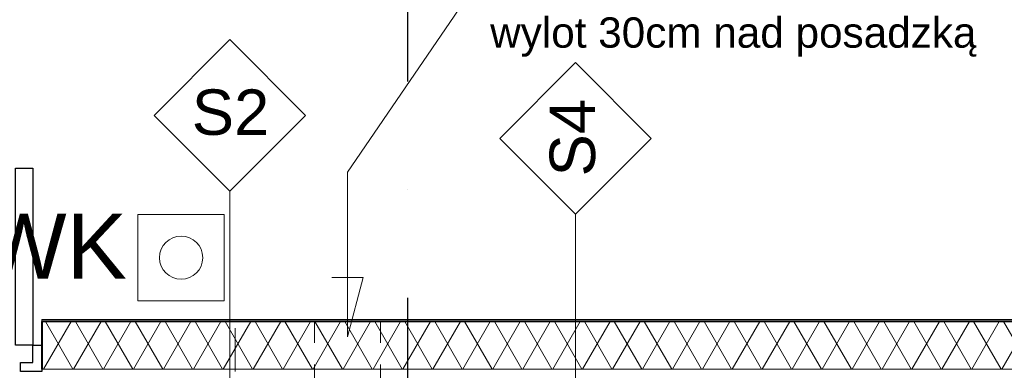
# Model space of a CAD drawing. Header units: millimetres. Extents: x 2016045 to 2079203, y -1576958 to -1542749.
# Tile 98 of 109: x 2033128 to 2035407, y -1552388 to -1551578. Entities that reach past the tile are written whole.
import ezdxf

# ---------------------------------------------------------------- set-up
doc = ezdxf.new("R2010")
doc.units = ezdxf.units.MM
doc.header["$MEASUREMENT"] = 0
for name, pattern in [('Kropki i Kreski', [335.138881, 176.388884, -88.194442, 0, -70.555556]), ('OSIE', [1000, 500, -250, 0, -250]), ('Przerywana', [100, 50, -50])]:
    doc.linetypes.add(name, pattern=pattern)
for name, color, linetype, lineweight in [('a___przekrojowa___0.5_Nr_pióra__1', 7, 'Continuous', 0), ('Budowlane - Opisy_Nr_pióra__1', 7, 'Continuous', 0), ('Budowlane - Opisy_Nr_pióra__7', 7, 'Continuous', 13), ('Instalacje - Wentylacja - Urzadzenia - Przypodlogowe_Nr_pióra__7', 7, 'Continuous', 13), ('MAPA SKAN_Nr_pióra__16', 1, 'Continuous', 5), ('MAPA SKAN_Nr_pióra__7', 7, 'Continuous', 13), ('okna_Nr_pióra__7', 7, 'Continuous', 13), ('Wymiarowanie_Nr_pióra__1', 7, 'Continuous', 0), ('Ściany zewnętrzne_Nr_pióra__1', 7, 'Continuous', 0), ('Ściany zewnętrzne_Nr_pióra__5', 7, 'Continuous', 40), ('Ściany_Nr_pióra__1', 7, 'Continuous', 0)]:
    doc.layers.add(name, color=color, linetype=linetype, lineweight=lineweight)
for name, color, linetype, lineweight, true_color in [('MAPA SKAN_Nr_pióra__2', 7, 'Continuous', 25, 0x0322fc), ('OSIE_Nr_pióra__2', 7, 'Continuous', 25, 0x0322fc), ('Wymiarowanie_Nr_pióra__3', 7, 'Continuous', 35, 0x008200)]:
    doc.layers.add(name, color=color, linetype=linetype, lineweight=lineweight, true_color=true_color)
doc.layers.add('Wymiarowanie', color=7, linetype='Continuous')
doc.layers.add('Ściany zewnętrzne', color=7, linetype='Continuous')
doc.styles.add('GENERATED_STYLE_1', font='arial.ttf')
doc.dimstyles.new('GENERATED_STYLE__1', dxfattribs={"dimtxt": 125, "dimasz": 114, "dimexe": 0.18, "dimexo": 0, "dimgap": 0.09, "dimtad": 1, "dimtih": 1, "dimtoh": 1, "dimdec": 0, "dimlfac": 0.1, "dimzin": 0, "dimdsep": 46, "dimtxsty": 'GENERATED_STYLE_1', "dimblk": 'ARROWHEAD_2', "dimblk1": 'ARROWHEAD_2', "dimblk2": 'ARROWHEAD_2', "dimcen": 0.09, "dimclrd": 7, "dimclre": 7, "dimclrt": 7, "dimadec": 4, "dimazin": 0, "dimtfac": 1, "dimtdec": 4, "dimtmove": 0, "dimatfit": 3, "dimfxl": 0, "dimtolj": 1, "dimtzin": 0, "dimarcsym": 0})

# ---------------------------------------------------------------- blocks, each defined once
blk = doc.blocks.new('Ściana_40', base_point=(2037001.4, -1552390.9))
at = {"layer": 'Ściany zewnętrzne', "linetype": 'Continuous', "lineweight": 0, "true_color": 0x000000}
h = blk.add_hatch(dxfattribs=at)
h.set_pattern_fill('izolacja_miękka', color=18, style=0, pattern_type=2)
h.set_pattern_definition([(60, (1682719.62, -1237567.41), (-51.961524, 30), []), (120, (1682719.62, -1237567.41), (51.961524, 30), [])])
h.paths.add_polyline_path([(2037001.4, -1552275.9), (2033179.1, -1552275.9), (2033179.1, -1552385.9), (2037001.4, -1552385.9)])
at = {"layer": 'Ściany zewnętrzne_Nr_pióra__1', "linetype": 'Continuous'}
blk.add_line((2033179.1, -1552385.9), (2037001.4, -1552385.9), dxfattribs=at)
at = {"layer": 'Ściany zewnętrzne_Nr_pióra__1', "linetype": 'Continuous', "flags": 128}
for points in [[(2037001.4, -1552270.9), (2033179.1, -1552270.9)], [(2033179.1, -1552270.9), (2033179.1, -1552275.9)], [(2033179.1, -1552385.9), (2033179.1, -1552390.9)]]:
    blk.add_lwpolyline(points, dxfattribs=at)
at = {"layer": 'Ściany zewnętrzne_Nr_pióra__5', "linetype": 'Continuous'}
blk.add_line((2037001.4, -1552275.9), (2033179.1, -1552275.9), dxfattribs=at)
at = {"layer": 'Ściany zewnętrzne_Nr_pióra__5', "linetype": 'Continuous', "flags": 128}
blk.add_lwpolyline([(2033179.1, -1552275.9), (2033179.1, -1552385.9)], dxfattribs=at)
blk = doc.blocks.new('*D172', base_point=(1682719.6, -1237567.4))
at = {"layer": 'Wymiarowanie_Nr_pióra__1', "linetype": 'Continuous'}
for p, q in [((2031776.4, -1550330.6), (2031776.4, -1550105.6)), ((2033179.1, -1550330.6), (2033179.1, -1550105.6)), ((2031776.4, -1550218.1), (2033179.1, -1550218.1))]:
    blk.add_line(p, q, dxfattribs=at)
at = {"layer": 'Wymiarowanie_Nr_pióra__3', "linetype": 'Continuous'}
for p, q in [((2031819.7, -1550143.1), (2031733.1, -1550293.1)), ((2033222.4, -1550143.1), (2033135.8, -1550293.1))]:
    blk.add_line(p, q, dxfattribs=at)
at = {"layer": 'Wymiarowanie_Nr_pióra__1', "insert": (2032304.1, -1550195.2), "char_height": 125, "attachment_point": 7, "style": 'GENERATED_STYLE_1'}
blk.add_mtext('\\A1;{\\fArial|b0|i0|c238|p38;140\\fArial|b0|i0|c238|p38;\\A1{\\H.66x;\\S5^  ;}}', dxfattribs=at)
blk = doc.blocks.new('ARROWHEAD_2')
at = {"color": 0, "linetype": 'Continuous', "lineweight": 0}
for p, q in [((-0.378, -0.655), (0.378, 0.655)), ((0, 0), (-1, 0))]:
    blk.add_line(p, q, dxfattribs=at)
blk = doc.blocks.new('*D173', base_point=(1682719.6, -1237567.4))
at = {"layer": 'Wymiarowanie_Nr_pióra__1', "linetype": 'Continuous'}
for p, q in [((2033179.1, -1550330.6), (2033179.1, -1550105.6)), ((2037001.4, -1550330.6), (2037001.4, -1550105.6)), ((2033179.1, -1550218.1), (2037001.4, -1550218.1))]:
    blk.add_line(p, q, dxfattribs=at)
at = {"layer": 'Wymiarowanie_Nr_pióra__3', "linetype": 'Continuous'}
for p, q in [((2033222.4, -1550143.1), (2033135.8, -1550293.1)), ((2037044.7, -1550143.1), (2036958.1, -1550293.1))]:
    blk.add_line(p, q, dxfattribs=at)
at = {"layer": 'Wymiarowanie_Nr_pióra__1', "insert": (2034948, -1550193.1), "char_height": 125, "attachment_point": 7, "style": 'GENERATED_STYLE_1'}
blk.add_mtext('\\A1;{\\fArial|b0|i0|c238|p38;382}', dxfattribs=at)
blk = doc.blocks.new('*D178', base_point=(1682719.6, -1237567.4))
at = {"layer": 'Wymiarowanie_Nr_pióra__1', "linetype": 'Continuous'}
for p, q in [((2023749.9, -1550080.6), (2023749.9, -1549855.6)), ((2041502.9, -1550080.6), (2041502.9, -1549855.6)), ((2023676.5, -1549968.1), (2023749.9, -1549968.1)), ((2023749.9, -1549968.1), (2041502.9, -1549968.1)), ((2041502.9, -1549968.1), (2041576.2, -1549968.1))]:
    blk.add_line(p, q, dxfattribs=at)
at = {"layer": 'Wymiarowanie_Nr_pióra__3', "linetype": 'Continuous'}
for p, q in [((2023793.2, -1549893.1), (2023706.6, -1550043.1)), ((2041459.6, -1550043.1), (2041546.2, -1549893.1))]:
    blk.add_line(p, q, dxfattribs=at)
at = {"layer": 'Wymiarowanie_Nr_pióra__1', "insert": (2032436.7, -1549943.1), "char_height": 125, "attachment_point": 7, "style": 'GENERATED_STYLE_1'}
blk.add_mtext('\\A1;{\\fArial|b0|i0|c238|p38;1776}', dxfattribs=at)

msp = doc.modelspace()

# ---------------------------------------------------------------- linework, layer by layer
at = {"layer": 'a___przekrojowa___0.5_Nr_pióra__1', "linetype": 'Continuous'}
msp.add_line((2033626.7, -1552360.9), (2033626.7, -1552290.9), dxfattribs=at)
at = {"layer": 'Budowlane - Opisy_Nr_pióra__1', "linetype": 'Continuous'}
for p, q in [((2033614.5, -1551624.2), (2033439.5, -1551799.2)), ((2033789.5, -1551799.2), (2033614.5, -1551624.2)), ((2034414.3, -1551677.4), (2034239.3, -1551852.4)), ((2034589.3, -1551852.4), (2034414.3, -1551677.4)), ((2033439.5, -1551799.2), (2033614.5, -1551974.2)), ((2033614.5, -1551974.2), (2033789.5, -1551799.2)), ((2034239.3, -1551852.4), (2034414.3, -1552027.4)), ((2034414.3, -1552027.4), (2034589.3, -1551852.4)), ((2033614.5, -1552566), (2033614.5, -1551974.2)), ((2034414.3, -1552027.4), (2034414.3, -1552784.9)), ((2033850.1, -1552174.1), (2033923.3, -1552174.1)), ((2033923.3, -1552174.1), (2033886.7, -1552310.9)), ((2033886.7, -1552310.9), (2033886.7, -1552174.1))]:
    msp.add_line(p, q, dxfattribs=at)
at = {"layer": 'Budowlane - Opisy_Nr_pióra__7', "linetype": 'Continuous', "flags": 128}
msp.add_lwpolyline([(2033886.7, -1552310.9), (2033886.7, -1551930.6), (2034216.9, -1551447.8), (2034633.9, -1551447.8)], dxfattribs=at)
at = {"layer": 'Instalacje - Wentylacja - Urzadzenia - Przypodlogowe_Nr_pióra__7', "linetype": 'Przerywana'}
for p, q in [((2033810.7, -1552524.9), (2033810.7, -1552270.9)), ((2033962.7, -1552524.9), (2033962.7, -1552270.9))]:
    msp.add_line(p, q, dxfattribs=at)
at = {"layer": 'MAPA SKAN_Nr_pióra__16', "linetype": 'Continuous'}
for p, q in [((2033601.7, -1552028.2), (2033401.7, -1552028.2)), ((2033401.7, -1552028.2), (2033401.7, -1552228.2)), ((2033601.7, -1552228.2), (2033601.7, -1552028.2)), ((2033401.7, -1552228.2), (2033601.7, -1552228.2))]:
    msp.add_line(p, q, dxfattribs=at)
msp.add_circle((2033501.7, -1552128.2), 50, dxfattribs=at)
at = {"layer": 'MAPA SKAN_Nr_pióra__2', "linetype": 'Continuous', "flags": 128}
for points in [[(2033118.7, -1551921.1), (2033158.9, -1551921.1), (2033158.9, -1552330.5), (2033118.7, -1552330.5)], [(2033158.9, -1552330.5), (2033179.1, -1552330.5), (2033179.1, -1552390.9), (2033129.9, -1552390.9), (2033129.9, -1552370.8), (2033158.9, -1552370.8)]]:
    msp.add_lwpolyline(points, close=True, dxfattribs=at)
at = {"layer": 'okna_Nr_pióra__7', "linetype": 'Continuous'}
for p in [(2033626.7, -1552390.9), (2033626.7, -1552360.9)]:
    msp.add_line(p, (2033626.7, -1552290.9), dxfattribs=at)
at = {"layer": 'OSIE_Nr_pióra__2', "linetype": 'OSIE'}
msp.add_line((2034026.2, -1552721.2), (2034026.2, -1549568.1), dxfattribs=at)
at = {"layer": 'Ściany_Nr_pióra__1', "linetype": 'Kropki i Kreski'}
msp.add_line((2034026.4, -1552510.9), (2034026.4, -1552370.9), dxfattribs=at)

# ---------------------------------------------------------------- block references
at = {"layer": 'Ściany zewnętrzne'}
msp.add_blockref('Ściana_40', (2037001.4, -1552390.9), dxfattribs=at)

# ---------------------------------------------------------------- texts
at = {"layer": 'Budowlane - Opisy_Nr_pióra__7', "linetype": 'Continuous', "attachment_point": 7, "style": 'GENERATED_STYLE_1'}
for s, insert, char_height in [('\\A1;{\\fArial|b0|i0|c238|p38;wylot 30cm nad posadzką}', (2034216.9, -1551664), 70.006), ('\\A1;{\\fArial|b0|i0|c238|p38;S2}', (2033526.4, -1551845.8), 105)]:
    msp.add_mtext(s, dxfattribs=dict(at, insert=insert, char_height=char_height))
at = {"layer": 'Budowlane - Opisy_Nr_pióra__7', "linetype": 'Continuous', "insert": (2034461, -1551940.5), "char_height": 105, "attachment_point": 7, "rotation": 90, "style": 'GENERATED_STYLE_1'}
msp.add_mtext('\\A1;{\\fArial|b0|i0|c238|p38;S4}', dxfattribs=at)
at = {"layer": 'MAPA SKAN_Nr_pióra__7', "linetype": 'Continuous', "insert": (2033038.8, -1552176.8), "char_height": 150, "attachment_point": 7, "style": 'GENERATED_STYLE_1'}
msp.add_mtext('\\A1;{\\fArial|b0|i0|c238|p38;WK}', dxfattribs=at)

# ---------------------------------------------------------------- dimensions: what is measured, and where the dimension line sits
at = {"layer": 'Wymiarowanie', "linetype": 'Continuous'}
for base, p1, p2, picture, middle in [((2033179.1, -1550218.1), (2031776.4, -1552270.9), (2033179.1, -1552270.9), '*D172', (2032571.6, -1550130.6)), ((2037001.4, -1550218.1), (2033179.1, -1552270.9), (2037001.4, -1552270.9), '*D173', (2035090.2, -1550130.6))]:
    dim = msp.add_linear_dim(base=base, p1=p1, p2=p2, dimstyle='GENERATED_STYLE__1', dxfattribs=at)
    dim.commit()
    dim.dimension.update_dxf_attribs({"geometry": picture, "text_midpoint": middle, "dimtype": 160})
dim = msp.add_linear_dim(base=(2041502.9, -1549968.1), p1=(2023749.9, -1555870.9), p2=(2041502.9, -1552270.9), text='1776', dimstyle='GENERATED_STYLE__1', dxfattribs=at)
dim.commit()
dim.dimension.update_dxf_attribs({"geometry": '*D178', "text_midpoint": (2032626.4, -1549880.6), "dimtype": 160})

doc.saveas('drawing.dxf')
